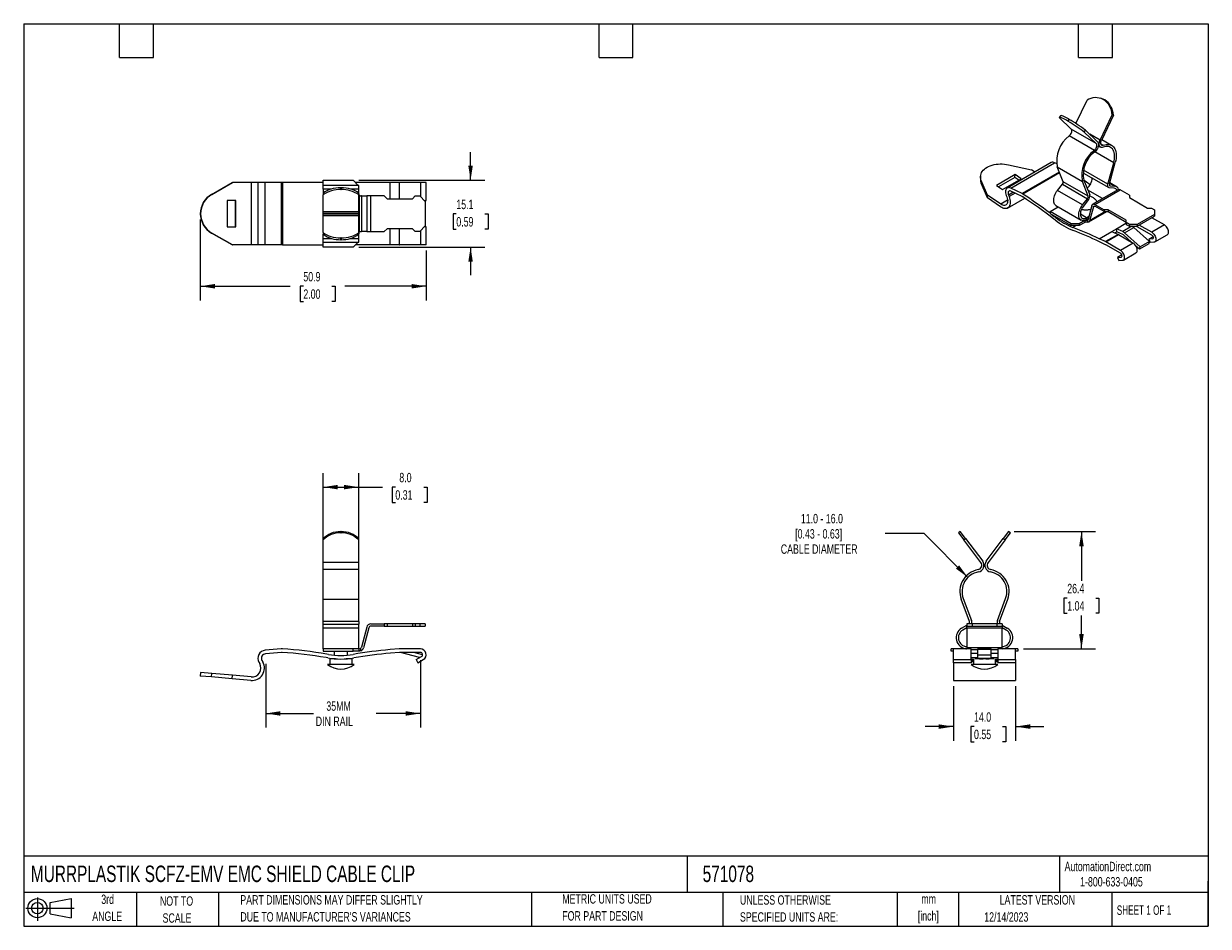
# Model space of a CAD drawing. Header units: millimetres. Extents: x 6 to 273, y 6 to 210.
import ezdxf

# ---------------------------------------------------------------- set-up
doc = ezdxf.new("R2010")
doc.units = ezdxf.units.MM
doc.layers.add('DIMENSIONS', color=140, linetype='Continuous', lineweight=25)
doc.layers.add('TEXT', color=140, linetype='Continuous', lineweight=25)
doc.layers.add('SLD-DEFPOINTS', color=7, linetype='Continuous')
doc.styles.add('SLDTEXTSTYLE0', font='TXT', dxfattribs={"width": 0.7})
doc.styles.add('SLDTEXTSTYLE1', font='TXT', dxfattribs={"width": 0.65})
doc.dimstyles.new('SLDDIMSTYLE0', dxfattribs={"dimtxt": 2.158008, "dimasz": 3.302, "dimexe": 0, "dimexo": 0.0625, "dimgap": 0.539502, "dimtad": 0, "dimtih": 1, "dimtoh": 1, "dimrnd": 1e-09, "dimzin": 4, "dimdsep": 46, "dimtxsty": 'SLDTEXTSTYLE0', "dimsah": 1, "dimcen": 0.09, "dimadec": 0, "dimazin": 1, "dimtfac": 1, "dimtofl": 0, "dimtmove": 0, "dimatfit": 3, "dimfxl": 0, "dimfrac": 2, "dimtolj": 1, "dimtzin": 12, "dimarcsym": 0})
doc.dimstyles.new('SLDDIMSTYLE1', dxfattribs={"dimtxt": 2.158008, "dimasz": 3.302, "dimexe": 0, "dimexo": 0.0625, "dimgap": 0.539502, "dimtad": 0, "dimtih": 1, "dimtoh": 1, "dimrnd": 1e-09, "dimzin": 12, "dimdsep": 46, "dimtxsty": 'SLDTEXTSTYLE0', "dimsah": 1, "dimcen": 0.09, "dimadec": 0, "dimazin": 3, "dimtfac": 1, "dimtofl": 0, "dimtmove": 0, "dimatfit": 3, "dimfxl": 0, "dimfrac": 2, "dimtolj": 1, "dimtzin": 12, "dimarcsym": 0})
doc.dimstyles.new('SLDDIMSTYLE2', dxfattribs={"dimtxt": 2.158008, "dimasz": 3.302, "dimexe": 0, "dimexo": 0.0625, "dimgap": 0.539502, "dimtad": 0, "dimtih": 1, "dimtoh": 1, "dimrnd": 1e-09, "dimzin": 4, "dimdsep": 46, "dimtxsty": 'SLDTEXTSTYLE0', "dimsah": 1, "dimcen": 0.09, "dimadec": 0, "dimazin": 1, "dimtfac": 1, "dimtmove": 0, "dimatfit": 0, "dimfxl": 0, "dimfrac": 2, "dimtolj": 1, "dimtzin": 12, "dimarcsym": 0})
doc.dimstyles.new('SLDDIMSTYLE3', dxfattribs={"dimtxt": 2.158008, "dimasz": 3.302, "dimexe": 0, "dimexo": 0.0625, "dimgap": 0.539502, "dimtad": 0, "dimtih": 1, "dimtoh": 1, "dimrnd": 1e-09, "dimzin": 12, "dimdsep": 46, "dimtxsty": 'SLDTEXTSTYLE0', "dimsah": 1, "dimcen": 0, "dimadec": 0, "dimazin": 3, "dimtfac": 1, "dimtofl": 0, "dimtmove": 0, "dimatfit": 3, "dimfxl": 0, "dimfrac": 2, "dimtolj": 1, "dimtzin": 12, "dimarcsym": 0})
doc.dimstyles.new('SLDDIMSTYLE4', dxfattribs={"dimtxt": 2.158008, "dimasz": 3.302, "dimexe": 0, "dimexo": 0.0625, "dimgap": 0.539502, "dimtad": 0, "dimtih": 1, "dimtoh": 1, "dimrnd": 1e-09, "dimzin": 12, "dimdsep": 46, "dimtxsty": 'SLDTEXTSTYLE0', "dimsah": 1, "dimcen": 0.09, "dimadec": 0, "dimazin": 3, "dimtfac": 1, "dimtmove": 0, "dimatfit": 0, "dimfxl": 0, "dimfrac": 2, "dimtolj": 1, "dimtzin": 12, "dimarcsym": 0})

# ---------------------------------------------------------------- blocks, each defined once
blk = doc.blocks.new('Block11')
at = {"color": 7, "linetype": 'Continuous', "lineweight": 18}
for p, q in [((0, 2.88), (10.87, 2.88)), ((2.59, 5.31), (2.59, 0)), ((5.48, 4.17), (10.18, 5.03)), ((5.48, 1.6), (5.48, 4.17)), ((10.18, 5.03), (10.18, 0.73)), ((5.48, 1.6), (10.18, 0.73))]:
    blk.add_line(p, q, dxfattribs=at)
for radius in [2.15, 1.29]:
    blk.add_circle((2.59, 2.88), radius, dxfattribs=at)
blk = doc.blocks.new('Block12')
at = {"layer": 'SLD-DEFPOINTS'}
blk.add_blockref('Block11', (0, 0), dxfattribs=at)
blk = doc.blocks.new('_D')
at = {"layer": 'DIMENSIONS'}
for p, q in [((73.77, 89.8), (73.77, 108.39)), ((81.77, 89.8), (81.77, 108.39)), ((73.77, 105.22), (81.77, 105.22)), ((81.77, 105.22), (87.1, 105.22)), ((90.02, 105.22), (89.29, 105.22)), ((89.29, 105.22), (89.29, 101.79)), ((96.43, 105.22), (97.16, 105.22)), ((97.16, 105.22), (97.16, 101.79)), ((89.29, 101.79), (90.02, 101.79)), ((97.16, 101.79), (96.43, 101.79))]:
    blk.add_line(p, q, dxfattribs=at)
for points in [[(73.77, 105.22), (77.07, 104.71), (77.07, 105.73)], [(81.77, 105.22), (78.47, 105.73), (78.47, 104.71)]]:
    blk.add_solid(points, dxfattribs=at)
at = {"layer": 'DIMENSIONS', "char_height": 2.117, "attachment_point": 1, "style": 'SLDTEXTSTYLE0'}
for s, insert in [('8.0', (90.92, 108.43)), ('0.31', (90.02, 104.52))]:
    blk.add_mtext(s, dxfattribs=dict(at, insert=insert))
blk = doc.blocks.new('_D_1')
at = {"layer": 'DIMENSIONS'}
for p, q in [((60.86, 65.43), (60.86, 51.09)), ((95.66, 66.25), (95.66, 51.09)), ((60.86, 54.27), (71.61, 54.27)), ((95.66, 54.27), (85.71, 54.27))]:
    blk.add_line(p, q, dxfattribs=at)
for points in [[(60.86, 54.27), (64.16, 53.76), (64.16, 54.77)], [(95.66, 54.27), (92.36, 54.77), (92.36, 53.76)]]:
    blk.add_solid(points, dxfattribs=at)
at = {"layer": 'DIMENSIONS', "char_height": 2.117, "attachment_point": 1, "style": 'SLDTEXTSTYLE0'}
for s, insert in [('35MM', (74.49, 56.99)), ('DIN RAIL', (72.1, 53.56))]:
    blk.add_mtext(s, dxfattribs=dict(at, insert=insert))
blk = doc.blocks.new('_D_2')
at = {"layer": 'DIMENSIONS'}
for p, q in [((215.65, 60.42), (215.65, 48.14)), ((229.65, 60.42), (229.65, 48.14)), ((215.65, 51.31), (209.3, 51.31)), ((220.3, 51.31), (219.57, 51.31)), ((219.57, 51.31), (219.57, 47.88)), ((226.71, 51.31), (227.43, 51.31)), ((227.43, 51.31), (227.43, 47.88)), ((229.65, 51.31), (236, 51.31)), ((219.57, 47.88), (220.3, 47.88)), ((227.43, 47.88), (226.71, 47.88))]:
    blk.add_line(p, q, dxfattribs=at)
for points in [[(215.65, 51.31), (212.35, 51.82), (212.35, 50.8)], [(229.65, 51.31), (232.96, 50.8), (232.96, 51.82)]]:
    blk.add_solid(points, dxfattribs=at)
at = {"layer": 'DIMENSIONS', "char_height": 2.117, "attachment_point": 1, "style": 'SLDTEXTSTYLE0'}
for s, insert in [('14.0', (220.3, 54.52)), ('0.55', (220.3, 50.61))]:
    blk.add_mtext(s, dxfattribs=dict(at, insert=insert))
blk = doc.blocks.new('_D_3')
at = {"layer": 'DIMENSIONS'}
for p, q in [((229.37, 95.22), (247.67, 95.22)), ((244.49, 95.22), (244.49, 84.15)), ((241.29, 80.24), (240.56, 80.24)), ((240.56, 80.24), (240.56, 76.81)), ((247.7, 80.24), (248.42, 80.24)), ((248.42, 80.24), (248.42, 76.81)), ((240.56, 76.81), (241.29, 76.81)), ((244.49, 68.82), (244.49, 76.33)), ((248.42, 76.81), (247.7, 76.81)), ((231.45, 68.82), (247.67, 68.82))]:
    blk.add_line(p, q, dxfattribs=at)
for points in [[(244.49, 95.22), (243.98, 91.92), (245, 91.92)], [(244.49, 68.82), (245, 72.12), (243.98, 72.12)]]:
    blk.add_solid(points, dxfattribs=at)
at = {"layer": 'DIMENSIONS', "char_height": 2.117, "attachment_point": 1, "style": 'SLDTEXTSTYLE0'}
for s, insert in [('26.4', (241.29, 83.45)), ('1.04', (241.29, 79.54))]:
    blk.add_mtext(s, dxfattribs=dict(at, insert=insert))
blk = doc.blocks.new('_D_4')
at = {"layer": 'DIMENSIONS'}
for p, q in [((209.07, 94.75), (200.28, 94.75)), ((218.92, 84.9), (209.07, 94.75))]:
    blk.add_line(p, q, dxfattribs=at)
blk.add_solid([(218.92, 84.9), (216.95, 87.59), (216.23, 86.87)], dxfattribs=at)
at = {"layer": 'DIMENSIONS', "char_height": 2.1167, "attachment_point": 1, "style": 'SLDTEXTSTYLE0'}
for s, insert in [('11.0 - 16.0', (181.32, 99.19)), ('[0.43 - 0.63]', (180.04, 95.76)), ('CABLE DIAMETER', (176.8, 92.33))]:
    blk.add_mtext(s, dxfattribs=dict(at, insert=insert))
blk = doc.blocks.new('_D_5')
at = {"layer": 'DIMENSIONS'}
for p, q in [((106.96, 174.3), (106.96, 180.65)), ((81.79, 174.3), (110.14, 174.3)), ((103.75, 166.71), (103.03, 166.71)), ((103.03, 166.71), (103.03, 163.28)), ((110.17, 166.71), (110.89, 166.71)), ((110.89, 166.71), (110.89, 163.28)), ((103.03, 163.28), (103.75, 163.28)), ((110.89, 163.28), (110.17, 163.28)), ((81.79, 159.25), (110.14, 159.25)), ((106.96, 159.25), (106.96, 152.9))]:
    blk.add_line(p, q, dxfattribs=at)
for points in [[(106.96, 174.3), (107.47, 177.6), (106.45, 177.6)], [(106.96, 159.25), (106.45, 155.95), (107.47, 155.95)]]:
    blk.add_solid(points, dxfattribs=at)
at = {"layer": 'DIMENSIONS', "char_height": 2.117, "attachment_point": 1, "style": 'SLDTEXTSTYLE0'}
for s, insert in [('15.1', (103.75, 169.92)), ('0.59', (103.75, 166.01))]:
    blk.add_mtext(s, dxfattribs=dict(at, insert=insert))
blk = doc.blocks.new('_D_6')
at = {"layer": 'DIMENSIONS'}
for p, q in [((46.1, 165.5), (46.1, 147.27)), ((96.96, 158.5), (96.96, 147.27)), ((46.1, 150.44), (66.38, 150.44)), ((69.31, 150.44), (68.58, 150.44)), ((68.58, 150.44), (68.58, 147.01)), ((75.72, 150.44), (76.45, 150.44)), ((76.45, 150.44), (76.45, 147.01)), ((96.96, 150.44), (78.64, 150.44)), ((68.58, 147.01), (69.31, 147.01)), ((76.45, 147.01), (75.72, 147.01))]:
    blk.add_line(p, q, dxfattribs=at)
for points in [[(46.1, 150.44), (49.4, 149.93), (49.4, 150.95)], [(96.96, 150.44), (93.66, 150.95), (93.66, 149.93)]]:
    blk.add_solid(points, dxfattribs=at)
at = {"layer": 'DIMENSIONS', "char_height": 2.117, "attachment_point": 1, "style": 'SLDTEXTSTYLE0'}
for s, insert in [('50.9', (69.31, 153.65)), ('2.00', (69.31, 149.74))]:
    blk.add_mtext(s, dxfattribs=dict(at, insert=insert))

msp = doc.modelspace()

# ---------------------------------------------------------------- linework, layer by layer
for p, q in [((243.262, 187.07), (245.743, 192.304)), ((248.982, 192.693), (248.7, 192.776)), ((249.407, 192.475), (249.437, 192.458)), ((249.407, 192.475), (249.689, 192.393)), ((249.72, 192.375), (249.437, 192.458)), ((249.72, 192.375), (249.689, 192.393)), ((239.746, 188.842), (239.464, 188.433)), ((242.178, 185.841), (239.464, 188.433)), ((241.426, 187.622), (241.709, 188.03)), ((241.426, 187.622), (241.456, 187.604)), ((241.737, 188.014), (241.456, 187.604)), ((241.737, 188.014), (241.709, 188.03)), ((248.685, 183.312), (251.399, 189.038)), ((251.682, 188.955), (248.968, 183.229)), ((251.399, 189.038), (251.682, 188.955)), ((247.396, 181.027), (241.74, 184.293)), ((247.834, 182.575), (242.178, 185.841)), ((245.12, 185.167), (245.403, 185.576)), ((247.834, 182.575), (245.12, 185.167)), ((245.403, 185.576), (248.117, 182.984)), ((248.685, 183.312), (246.379, 184.643)), ((248.297, 182.045), (248.783, 181.765)), ((248.837, 182.516), (249.406, 182.187)), ((251.29, 182.142), (249.062, 183.428)), ((251.772, 178.251), (247.516, 180.708)), ((237.668, 178.274), (227.768, 172.56)), ((228.089, 177.799), (233.25, 176.656)), ((228.557, 172.529), (238.457, 178.244)), ((239.494, 176.149), (231.114, 171.311)), ((233.992, 176.153), (233.25, 176.656)), ((238.852, 178.055), (238.457, 178.244)), ((239.042, 177.291), (244.699, 174.025)), ((240.353, 173.981), (239.042, 177.291)), ((250.461, 173.427), (244.953, 176.607)), ((250.461, 173.427), (251.772, 178.251)), ((250.792, 173.476), (252.103, 178.3)), ((48.629, 171.116), (53.271, 173.772)), ((48.699, 171.116), (53.341, 173.772)), ((53.271, 173.772), (53.341, 173.772)), ((57.575, 173.772), (53.341, 173.772)), ((57.575, 173.772), (57.575, 159.772)), ((59.061, 173.772), (57.575, 173.772)), ((59.061, 173.772), (59.061, 159.772)), ((60.705, 173.772), (59.061, 173.772)), ((60.705, 159.772), (60.705, 173.772)), ((64.321, 173.772), (60.705, 173.772)), ((64.321, 173.772), (64.321, 159.772)), ((64.58, 173.772), (64.321, 173.772)), ((64.58, 173.772), (64.58, 159.772)), ((73.768, 173.772), (64.58, 173.772)), ((73.768, 173.147), (73.768, 174.297)), ((73.768, 174.297), (80.518, 174.297)), ((80.518, 174.297), (81.668, 173.147)), ((88.875, 173.772), (81.043, 173.772)), ((90.856, 173.772), (88.875, 173.772)), ((88.875, 170.147), (88.875, 173.772)), ((90.995, 173.772), (90.856, 173.772)), ((90.856, 173.772), (90.856, 170.147)), ((95.66, 173.772), (90.995, 173.772)), ((90.995, 170.147), (90.995, 173.772)), ((96.96, 173.772), (95.66, 173.772)), ((95.66, 173.772), (95.66, 170.631)), ((96.96, 169.747), (96.96, 173.772)), ((221.777, 175.237), (221.728, 174.615)), ((221.896, 173.63), (221.946, 174.252)), ((223.301, 170.319), (221.896, 173.63)), ((223.35, 170.941), (221.946, 174.252)), ((229.57, 175.579), (225.362, 173.15)), ((229.52, 174.957), (225.835, 172.829)), ((226.736, 172.218), (230.943, 174.647)), ((229.52, 174.957), (229.57, 175.579)), ((230.421, 174.346), (229.52, 174.957)), ((230.943, 174.647), (229.57, 175.579)), ((239.562, 175.977), (231.298, 171.206)), ((239.104, 172.017), (240.202, 173.4)), ((240.202, 173.4), (245.859, 170.134)), ((246.01, 170.715), (240.353, 173.981)), ((246.01, 170.715), (244.699, 174.025)), ((244.967, 175.924), (250.624, 172.659)), ((245.03, 174.359), (246.341, 171.049)), ((250.839, 173.647), (252.041, 172.954)), ((252.391, 172.842), (250.86, 173.726)), ((48.629, 171.116), (48.699, 171.116)), ((81.768, 173.147), (73.768, 173.147)), ((73.768, 172.322), (73.768, 173.147)), ((75.615, 172.322), (73.768, 172.322)), ((73.768, 172.322), (73.768, 171.412)), ((73.768, 171.412), (73.768, 171.012)), ((73.768, 167.174), (73.768, 171.012)), ((77.748, 172.216), (77.746, 172.615)), ((77.79, 172.615), (77.746, 172.615)), ((77.748, 172.216), (77.789, 172.216)), ((77.79, 172.615), (77.789, 172.216)), ((81.768, 172.322), (79.921, 172.322)), ((81.768, 172.322), (81.768, 173.147)), ((81.768, 171.412), (81.768, 172.322)), ((81.768, 171.012), (81.768, 171.412)), ((81.768, 167.174), (81.768, 171.012)), ((81.884, 170.952), (81.884, 162.592)), ((82.367, 170.772), (82.268, 170.772)), ((82.367, 170.772), (82.367, 162.772)), ((82.367, 170.772), (83.57, 170.772)), ((83.57, 170.772), (83.57, 162.772)), ((84.536, 170.772), (83.57, 170.772)), ((84.536, 162.772), (84.536, 170.772)), ((87.519, 170.772), (84.536, 170.772)), ((87.519, 170.772), (88.144, 170.147)), ((93.894, 170.147), (94.519, 170.772)), ((94.519, 170.772), (95.519, 170.772)), ((95.519, 170.772), (96.769, 169.522)), ((223.301, 170.319), (223.35, 170.941)), ((226.344, 168.911), (223.35, 170.941)), ((225.362, 173.15), (226.736, 172.218)), ((227.565, 170.905), (227.693, 170.573)), ((229.161, 171.586), (228.055, 170.947)), ((228.055, 170.947), (228.183, 170.616)), ((229.546, 171.402), (228.183, 170.616)), ((231.114, 171.311), (228.557, 172.529)), ((231.163, 170.632), (228.606, 171.85)), ((244.761, 168.751), (239.104, 172.017)), ((249.199, 170.165), (245.948, 172.042)), ((252.687, 172.179), (247.03, 168.913)), ((247.53, 168.864), (253.187, 172.129)), ((251.861, 172.498), (250.764, 172.614)), ((250.944, 173.069), (250.819, 173.141)), ((250.944, 173.069), (252.041, 172.954)), ((255.296, 170.912), (253.187, 172.129)), ((255.296, 170.912), (255.296, 170.402)), ((54.104, 169.747), (52.161, 169.747)), ((52.161, 169.747), (52.161, 163.797)), ((54.034, 163.797), (54.034, 169.747)), ((54.104, 163.797), (54.104, 169.747)), ((88.144, 170.147), (93.894, 170.147)), ((96.544, 169.747), (96.96, 169.747)), ((96.769, 169.522), (96.769, 164.022)), ((226.295, 168.288), (223.301, 170.319)), ((227.876, 169.795), (226.344, 168.911)), ((227.867, 168.041), (231.726, 170.269)), ((237.423, 167.248), (239.272, 168.315)), ((238.754, 168.614), (244.411, 165.348)), ((244.761, 168.751), (245.859, 170.134)), ((246.039, 169.886), (244.941, 168.504)), ((246.847, 168.653), (245.996, 165.479)), ((247.188, 168.35), (246.338, 165.176)), ((247.188, 168.35), (247.438, 168.494)), ((247.53, 168.864), (249.639, 167.646)), ((249.639, 167.238), (247.53, 168.456)), ((255.296, 170.402), (259.362, 168.054)), ((259.362, 168.054), (260.246, 168.054)), ((260.246, 168.054), (260.953, 167.646)), ((81.768, 167.174), (73.768, 167.174)), ((73.768, 166.872), (73.768, 167.174)), ((73.768, 166.872), (81.768, 166.872)), ((73.768, 166.672), (73.768, 166.872)), ((81.768, 166.672), (73.768, 166.672)), ((73.768, 166.37), (73.768, 166.672)), ((73.768, 162.532), (73.768, 166.37)), ((73.768, 166.37), (81.768, 166.37)), ((75.277, 166.872), (75.268, 166.772)), ((75.268, 166.772), (75.279, 166.672)), ((80.262, 166.672), (80.258, 166.872)), ((81.768, 166.872), (81.768, 167.174)), ((81.768, 166.672), (81.768, 166.872)), ((81.768, 166.37), (81.768, 166.672)), ((81.768, 162.532), (81.768, 166.37)), ((242.196, 164.492), (237.423, 167.248)), ((237.423, 167.248), (237.423, 166.839)), ((237.423, 166.839), (242.196, 164.084)), ((237.657, 166.704), (238.362, 166.164)), ((238.544, 165.361), (238.268, 165.574)), ((238.362, 166.164), (238.478, 166.231)), ((238.639, 165.95), (238.362, 166.164)), ((238.801, 166.044), (238.639, 165.95)), ((245.661, 165.88), (244.247, 166.697)), ((246.025, 165.588), (245.528, 165.3)), ((245.661, 165.88), (246.185, 166.183)), ((246.055, 165.7), (245.661, 165.472)), ((245.926, 164.871), (245.926, 165.364)), ((246.155, 164.916), (250.177, 167.238)), ((249.909, 167.238), (246.338, 165.176)), ((250.523, 167.646), (249.639, 167.646)), ((249.639, 167.646), (249.639, 167.238)), ((249.639, 167.238), (250.523, 167.238)), ((254.589, 165.299), (250.523, 167.646)), ((250.523, 167.646), (250.523, 167.238)), ((250.523, 167.238), (254.589, 164.891)), ((260.953, 166.626), (257.064, 164.381)), ((257.064, 163.972), (260.953, 166.217)), ((263.174, 164.241), (260.351, 165.87)), ((260.953, 167.646), (260.953, 166.626)), ((260.953, 166.626), (260.953, 166.217)), ((52.161, 163.797), (54.104, 163.797)), ((82.268, 162.772), (82.367, 162.772)), ((83.57, 162.772), (82.367, 162.772)), ((83.57, 162.772), (84.536, 162.772)), ((84.536, 162.772), (87.519, 162.772)), ((88.144, 163.397), (87.519, 162.772)), ((93.894, 163.397), (88.144, 163.397)), ((88.875, 159.772), (88.875, 163.397)), ((90.856, 163.397), (90.856, 159.772)), ((90.995, 159.772), (90.995, 163.397)), ((94.519, 162.772), (93.894, 163.397)), ((95.519, 162.772), (94.519, 162.772)), ((96.769, 164.022), (95.519, 162.772)), ((95.66, 162.913), (95.66, 159.772)), ((96.96, 163.797), (96.544, 163.797)), ((96.96, 159.772), (96.96, 163.797)), ((243.964, 164.492), (242.196, 164.492)), ((242.196, 164.084), (242.196, 164.492)), ((243.964, 164.084), (242.196, 164.084)), ((243.304, 164.084), (242.584, 163.668)), ((245.219, 165.217), (243.964, 164.492)), ((245.219, 164.809), (243.964, 164.084)), ((243.964, 164.492), (243.964, 164.084)), ((245.219, 165.217), (245.219, 164.809)), ((248.477, 161.149), (251.323, 162.792)), ((251.323, 162.792), (252.383, 163.404)), ((251.323, 162.792), (252.723, 162.125)), ((251.994, 162.472), (252.433, 162.725)), ((252.383, 163.404), (254.469, 164.608)), ((252.433, 162.725), (252.383, 163.404)), ((253.784, 162.737), (252.383, 163.404)), ((253.833, 162.058), (252.433, 162.725)), ((255.87, 163.941), (253.784, 162.737)), ((254.178, 162.469), (256.264, 163.674)), ((254.469, 164.608), (254.589, 164.677)), ((254.469, 164.608), (254.589, 164.552)), ((254.589, 164.789), (254.589, 165.299)), ((255.296, 164.381), (254.589, 164.789)), ((254.589, 164.789), (254.589, 164.381)), ((254.589, 164.381), (255.296, 163.972)), ((255.296, 164.381), (255.296, 163.972)), ((257.064, 164.381), (255.296, 164.381)), ((255.296, 163.972), (257.064, 163.972)), ((255.805, 163.972), (255.87, 163.941)), ((259.799, 160.528), (256.264, 163.674)), ((256.98, 163.875), (256.775, 163.972)), ((260.328, 161.944), (257.029, 163.849)), ((257.064, 164.381), (257.064, 163.972)), ((260.328, 162.598), (257.505, 164.227)), ((263.174, 164.241), (260.328, 162.598)), ((48.629, 162.428), (48.699, 162.428)), ((53.271, 159.772), (48.629, 162.428)), ((53.341, 159.772), (48.699, 162.428)), ((73.768, 162.532), (73.768, 162.132)), ((73.768, 161.222), (73.768, 162.132)), ((73.768, 161.222), (75.615, 161.222)), ((73.768, 160.397), (73.768, 161.222)), ((73.768, 160.397), (81.768, 160.397)), ((73.768, 159.247), (73.768, 160.397)), ((77.747, 160.929), (77.748, 161.328)), ((77.747, 160.929), (77.79, 160.929)), ((77.788, 161.328), (77.748, 161.328)), ((77.788, 161.328), (77.79, 160.929)), ((79.921, 161.222), (81.768, 161.222)), ((81.668, 160.397), (80.518, 159.247)), ((81.768, 162.132), (81.768, 162.532)), ((81.768, 161.222), (81.768, 162.132)), ((81.768, 160.397), (81.768, 161.222)), ((249.877, 160.482), (248.477, 161.149)), ((249.926, 159.803), (248.526, 160.47)), ((252.723, 162.125), (249.877, 160.482)), ((249.976, 160.43), (252.822, 162.073)), ((253.274, 158.526), (249.976, 160.43)), ((252.822, 162.073), (256.12, 160.169)), ((256.12, 160.169), (253.274, 158.526)), ((255.786, 160.362), (254.03, 161.924)), ((257.713, 159.324), (254.178, 162.469)), ((259.799, 160.528), (257.713, 159.324)), ((259.651, 159.983), (259.799, 160.528)), ((260.632, 161.568), (259.657, 161.005)), ((260.505, 161.08), (259.657, 161.005)), ((259.657, 161.005), (259.94, 160.276)), ((260.787, 160.351), (259.94, 160.276)), ((260.505, 161.08), (260.634, 161.155)), ((260.978, 160.41), (263.824, 162.053)), ((53.271, 159.772), (53.341, 159.772)), ((57.575, 159.772), (53.341, 159.772)), ((59.061, 159.772), (57.575, 159.772)), ((60.705, 159.772), (59.061, 159.772)), ((64.321, 159.772), (60.705, 159.772)), ((64.58, 159.772), (64.321, 159.772)), ((64.58, 159.772), (73.768, 159.772)), ((80.518, 159.247), (73.768, 159.247)), ((88.875, 159.772), (81.043, 159.772)), ((90.856, 159.772), (88.875, 159.772)), ((90.856, 159.772), (90.995, 159.772)), ((95.66, 159.772), (90.995, 159.772)), ((96.96, 159.772), (95.66, 159.772)), ((253.274, 157.873), (249.976, 159.777)), ((253.579, 157.496), (252.604, 156.933)), ((253.924, 156.338), (256.77, 157.981)), ((257.565, 158.779), (256.766, 159.49)), ((259.651, 159.983), (257.565, 158.779)), ((257.565, 158.779), (257.713, 159.324)), ((252.604, 156.933), (253.451, 157.009)), ((252.604, 156.933), (252.887, 156.204)), ((252.887, 156.204), (253.734, 156.28)), ((253.451, 157.009), (253.581, 157.083)), ((73.768, 93.62), (73.768, 93.319)), ((77.747, 94.917), (77.748, 95.217)), ((77.747, 94.917), (77.79, 94.917)), ((77.788, 95.217), (77.748, 95.217)), ((77.788, 95.217), (77.79, 94.917)), ((81.768, 93.319), (81.768, 93.62)), ((217.21, 95.217), (216.811, 94.917)), ((216.811, 94.917), (218.015, 93.319)), ((218.414, 93.62), (217.21, 95.217)), ((218.015, 93.319), (218.414, 93.62)), ((218.414, 93.62), (222.252, 88.527)), ((223.056, 88.527), (226.895, 93.62)), ((228.098, 95.217), (226.895, 93.62)), ((226.895, 93.62), (227.294, 93.319)), ((227.294, 93.319), (228.498, 94.917)), ((228.498, 94.917), (228.098, 95.217)), ((73.768, 88.226), (73.768, 93.319)), ((81.768, 88.226), (81.768, 93.319)), ((221.853, 88.226), (218.015, 93.319)), ((227.294, 93.319), (223.456, 88.226)), ((81.768, 88.226), (73.768, 88.226)), ((73.768, 86.64), (73.768, 88.226)), ((81.768, 86.64), (81.768, 88.226)), ((81.768, 86.64), (73.768, 86.64)), ((73.768, 79.972), (73.768, 86.64)), ((81.768, 79.972), (81.768, 86.64)), ((217.887, 80.146), (219.742, 75.165)), ((225.567, 75.165), (227.422, 80.146)), ((73.768, 79.972), (81.768, 79.972)), ((73.768, 74.991), (73.768, 79.972)), ((81.768, 74.991), (81.768, 79.972)), ((219.273, 74.991), (217.419, 79.972)), ((226.036, 74.991), (227.89, 79.972)), ((81.768, 74.991), (73.768, 74.991)), ((73.768, 74.386), (73.768, 74.991)), ((81.768, 74.991), (81.768, 74.386)), ((73.768, 74.386), (81.768, 74.386)), ((73.768, 73.468), (73.768, 74.386)), ((81.768, 73.468), (73.768, 73.468)), ((73.768, 68.817), (73.768, 73.468)), ((81.768, 73.468), (81.768, 74.386)), ((81.768, 68.817), (81.768, 73.468)), ((83.57, 73.675), (82.367, 69.187)), ((84.053, 73.546), (82.85, 69.058)), ((84.536, 74.417), (87.519, 74.417)), ((87.519, 73.917), (84.536, 73.917)), ((87.519, 74.417), (87.519, 73.917)), ((88.144, 74.417), (87.519, 74.417)), ((87.519, 73.917), (88.144, 73.917)), ((88.144, 74.417), (88.144, 73.917)), ((93.894, 74.417), (88.144, 74.417)), ((88.144, 73.917), (93.894, 73.917)), ((93.894, 74.417), (93.894, 73.917)), ((94.519, 74.417), (93.894, 74.417)), ((93.894, 73.917), (94.519, 73.917)), ((94.519, 74.417), (94.519, 73.917)), ((95.519, 74.417), (94.519, 74.417)), ((94.519, 73.917), (95.519, 73.917)), ((95.519, 74.417), (95.519, 73.917)), ((96.769, 74.417), (95.519, 74.417)), ((95.519, 73.917), (96.769, 73.917)), ((96.769, 74.417), (96.769, 73.917)), ((217.507, 73.468), (218.654, 74.147)), ((218.654, 73.566), (217.761, 73.038)), ((218.654, 74.417), (218.654, 73.917)), ((219.904, 74.417), (218.654, 74.417)), ((218.654, 73.917), (219.904, 73.917)), ((218.654, 73.546), (218.654, 73.917)), ((218.654, 73.546), (226.654, 73.546)), ((218.654, 73.546), (218.654, 69.058)), ((219.904, 74.417), (219.904, 73.917)), ((225.404, 74.417), (219.904, 74.417)), ((219.904, 73.917), (225.404, 73.917)), ((225.404, 74.417), (225.404, 73.917)), ((226.654, 74.417), (225.404, 74.417)), ((225.404, 73.917), (226.654, 73.917)), ((226.654, 74.417), (226.654, 73.917)), ((226.654, 74.147), (227.802, 73.468)), ((226.654, 73.917), (226.654, 73.546)), ((227.547, 73.038), (226.654, 73.566)), ((226.654, 69.058), (226.654, 73.546)), ((64.321, 68.807), (60.705, 68.491)), ((64.39, 68.01), (60.774, 67.694)), ((80.518, 68.817), (73.768, 68.817)), ((73.768, 68.817), (73.768, 68.317)), ((73.768, 68.317), (80.518, 68.317)), ((74.829, 66.773), (74.438, 66.839)), ((74.962, 67.562), (74.571, 67.628)), ((76.268, 68.317), (76.268, 67.393)), ((79.268, 67.393), (79.268, 68.317)), ((80.518, 68.317), (80.518, 68.817)), ((81.768, 68.817), (80.518, 68.817)), ((81.768, 68.317), (80.518, 68.317)), ((81.768, 68.817), (81.768, 68.317)), ((81.884, 68.817), (81.768, 68.817)), ((81.884, 68.317), (81.768, 68.317)), ((82.268, 68.393), (82.268, 68.996)), ((90.856, 68.81), (88.875, 68.637)), ((90.925, 68.014), (88.945, 67.84)), ((95.66, 68.817), (90.995, 68.817)), ((95.66, 68.017), (90.995, 68.017)), ((95.476, 66.833), (91.204, 67.989)), ((96.159, 67.477), (94.164, 68.017)), ((94.712, 66.391), (95.91, 67.083)), ((215.129, 68.317), (215.129, 68.817)), ((215.654, 68.817), (215.129, 68.817)), ((215.654, 68.317), (215.129, 68.317)), ((219.679, 68.817), (215.654, 68.817)), ((215.654, 66.391), (215.654, 68.817)), ((226.654, 69.058), (218.654, 69.058)), ((218.654, 69.058), (218.654, 68.813)), ((219.679, 66.391), (219.679, 68.817)), ((219.679, 68.637), (221.179, 68.637)), ((219.679, 67.84), (221.179, 67.84)), ((221.179, 66.768), (219.679, 66.768)), ((224.129, 68.817), (221.179, 68.817)), ((221.179, 68.761), (221.179, 68.817)), ((221.179, 67.408), (221.179, 68.761)), ((221.179, 68.761), (224.129, 68.761)), ((221.179, 66.636), (221.179, 67.408)), ((224.129, 67.408), (221.179, 67.408)), ((224.129, 68.761), (224.129, 68.817)), ((224.129, 67.408), (224.129, 68.761)), ((224.129, 68.637), (225.629, 68.637)), ((224.129, 67.84), (225.629, 67.84)), ((224.129, 66.636), (224.129, 67.408)), ((225.629, 66.768), (224.129, 66.768)), ((225.629, 68.817), (225.629, 66.391)), ((229.654, 68.817), (225.629, 68.817)), ((226.654, 68.813), (226.654, 69.058)), ((229.654, 66.391), (229.654, 68.817)), ((230.179, 68.817), (229.654, 68.817)), ((230.179, 68.317), (229.654, 68.317)), ((230.179, 68.817), (230.179, 68.317)), ((59.301, 65.8), (59.483, 65.485)), ((59.995, 66.199), (60.176, 65.884)), ((80.758, 65.267), (74.768, 65.267)), ((75.268, 66.567), (75.268, 65.267)), ((76.579, 66.567), (75.268, 66.567)), ((76.268, 66.59), (76.268, 66.567)), ((80.268, 66.567), (78.957, 66.567)), ((79.268, 66.567), (79.268, 66.59)), ((80.268, 65.267), (80.268, 66.567)), ((94.712, 66.391), (95.112, 65.699)), ((95.112, 65.699), (96.31, 66.391)), ((215.654, 66.391), (219.679, 66.391)), ((215.654, 65.699), (215.654, 66.391)), ((219.679, 65.699), (215.654, 65.699)), ((215.654, 65.699), (215.654, 61.688)), ((219.679, 66.526), (220.154, 66.526)), ((219.679, 66.391), (219.679, 65.699)), ((220.154, 66.199), (219.679, 66.199)), ((220.154, 65.884), (219.679, 65.884)), ((220.154, 66.526), (220.154, 65.267)), ((222.654, 66.567), (220.455, 66.567)), ((224.129, 66.636), (221.179, 66.636)), ((224.854, 66.567), (222.654, 66.567)), ((225.154, 66.526), (225.629, 66.526)), ((225.154, 65.267), (225.154, 66.526)), ((225.629, 66.199), (225.154, 66.199)), ((225.629, 65.884), (225.154, 65.884)), ((225.629, 66.391), (229.654, 66.391)), ((225.629, 66.391), (225.629, 65.699)), ((229.654, 65.699), (225.629, 65.699)), ((229.654, 66.391), (229.654, 65.699)), ((229.654, 65.699), (229.654, 61.688)), ((46.184, 63.492), (46.114, 62.695)), ((48.629, 62.475), (46.114, 62.695)), ((48.699, 63.272), (46.184, 63.492)), ((48.629, 62.475), (48.699, 63.272)), ((53.271, 62.069), (48.629, 62.475)), ((53.341, 62.865), (48.699, 63.272)), ((53.271, 62.069), (53.341, 62.865)), ((57.505, 61.698), (53.271, 62.069)), ((57.575, 62.495), (53.341, 62.865)), ((215.654, 61.688), (229.654, 61.688))]:
    msp.add_line(p, q)
at = {"flags": 128}
for points in [[(241.74, 184.293), (241.892, 184.435), (242.031, 184.606), (242.148, 184.799), (242.238, 185.003), (242.296, 185.208), (242.32, 185.404), (242.307, 185.581), (242.259, 185.729), (242.178, 185.841)], [(247.396, 181.027), (247.549, 181.169), (247.688, 181.341), (247.805, 181.533), (247.895, 181.738), (247.953, 181.943), (247.976, 182.139), (247.964, 182.315), (247.916, 182.463), (247.834, 182.575)], [(248.117, 182.984), (248.213, 182.863), (248.281, 182.71), (248.321, 182.529), (248.33, 182.326), (248.308, 182.107), (248.256, 181.877), (248.176, 181.644), (248.069, 181.415), (247.94, 181.195), (247.791, 180.991), (247.626, 180.81), (247.452, 180.656)], [(249.35, 181.752), (249.176, 181.705), (249.012, 181.696), (248.863, 181.728), (248.733, 181.798), (248.626, 181.904), (248.546, 182.045), (248.494, 182.214), (248.473, 182.409), (248.481, 182.622), (248.521, 182.848), (248.589, 183.08), (248.685, 183.312)], [(249.406, 182.187), (249.253, 182.153), (249.114, 182.164), (248.997, 182.221), (248.907, 182.322), (248.849, 182.46), (248.826, 182.629), (248.839, 182.82), (248.887, 183.024), (248.968, 183.229)], [(251.772, 178.251), (251.87, 178.669), (251.936, 179.077), (251.968, 179.472), (251.967, 179.849), (251.932, 180.205), (251.864, 180.536), (251.763, 180.837), (251.631, 181.107), (251.469, 181.341), (251.278, 181.539), (251.061, 181.697), (250.82, 181.813), (250.557, 181.888), (250.276, 181.919), (249.979, 181.906), (249.669, 181.851), (249.35, 181.752)], [(249.406, 182.187), (249.741, 182.293), (250.068, 182.356), (250.382, 182.376), (250.681, 182.353), (250.963, 182.287), (251.223, 182.178), (251.461, 182.028), (251.674, 181.839), (251.859, 181.611), (252.015, 181.347), (252.141, 181.049), (252.234, 180.721), (252.296, 180.366), (252.324, 179.986), (252.318, 179.586), (252.279, 179.169), (252.208, 178.739), (252.103, 178.3)], [(221.946, 174.252), (221.843, 174.55), (221.785, 174.85), (221.772, 175.15), (221.805, 175.448), (221.884, 175.739), (222.007, 176.023), (222.174, 176.296), (222.382, 176.556), (222.631, 176.799), (222.918, 177.025), (223.239, 177.231), (223.593, 177.415), (223.976, 177.576), (224.385, 177.712), (224.815, 177.821), (225.263, 177.903), (225.725, 177.957), (226.196, 177.982), (226.672, 177.979), (227.15, 177.947), (227.623, 177.887), (228.089, 177.799)], [(244.858, 176.024), (244.921, 175.956), (244.967, 175.924)], [(246.426, 173.268), (245.623, 173.859), (245.07, 174.259)], [(250.764, 172.614), (250.664, 172.639), (250.577, 172.691), (250.508, 172.768), (250.457, 172.867), (250.426, 172.987), (250.416, 173.123), (250.428, 173.271), (250.461, 173.427)], [(250.792, 173.476), (250.776, 173.398), (250.77, 173.324), (250.775, 173.256), (250.79, 173.196), (250.816, 173.146), (250.85, 173.108), (250.894, 173.082), (250.944, 173.069)], [(228.557, 172.529), (228.348, 172.608), (228.147, 172.642), (227.961, 172.631), (227.795, 172.574), (227.653, 172.474), (227.539, 172.332), (227.457, 172.153), (227.409, 171.942), (227.395, 171.705), (227.418, 171.448), (227.474, 171.179), (227.565, 170.905)], [(228.606, 171.85), (228.452, 171.903), (228.309, 171.911), (228.183, 171.875), (228.081, 171.795), (228.009, 171.676), (227.968, 171.524), (227.963, 171.345), (227.992, 171.15), (228.055, 170.947)], [(238.754, 168.614), (238.708, 168.643), (238.555, 168.773), (238.43, 168.941), (238.335, 169.143), (238.271, 169.376), (238.24, 169.636), (238.242, 169.917), (238.277, 170.214), (238.344, 170.522), (238.443, 170.834), (238.571, 171.146), (238.726, 171.451), (238.905, 171.743), (239.104, 172.017)], [(228.183, 170.616), (228.295, 170.288), (228.378, 169.963), (228.428, 169.647), (228.447, 169.344), (228.433, 169.06), (228.387, 168.798), (228.309, 168.564), (228.201, 168.362), (228.064, 168.193), (227.902, 168.063), (227.715, 167.971), (227.509, 167.921), (227.285, 167.912), (227.047, 167.945), (226.801, 168.02), (226.548, 168.135), (226.295, 168.288)], [(227.693, 170.573), (227.788, 170.289), (227.85, 170.009), (227.879, 169.741), (227.874, 169.49), (227.835, 169.262), (227.763, 169.064), (227.659, 168.9), (227.527, 168.773), (227.369, 168.688), (227.189, 168.645), (226.992, 168.647), (226.782, 168.693), (226.564, 168.781), (226.344, 168.911)], [(245.661, 165.472), (245.419, 165.352), (245.182, 165.272), (244.954, 165.234), (244.739, 165.239), (244.541, 165.287), (244.364, 165.377), (244.212, 165.507), (244.087, 165.675), (243.992, 165.877), (243.928, 166.111), (243.897, 166.37), (243.898, 166.651), (243.933, 166.948), (244.001, 167.256), (244.1, 167.569), (244.228, 167.88), (244.383, 168.185), (244.562, 168.477), (244.761, 168.751)], [(244.941, 168.504), (244.764, 168.258), (244.607, 167.994), (244.476, 167.719), (244.372, 167.44), (244.298, 167.162), (244.256, 166.892), (244.248, 166.637), (244.272, 166.403), (244.33, 166.194), (244.418, 166.017), (244.536, 165.875), (244.68, 165.771), (244.847, 165.708), (245.033, 165.688), (245.234, 165.71), (245.445, 165.775), (245.661, 165.88)], [(246.847, 168.653), (246.886, 168.756), (246.942, 168.84), (247.014, 168.903), (247.099, 168.944), (247.197, 168.96), (247.303, 168.952), (247.415, 168.919), (247.53, 168.864)], [(247.188, 168.35), (247.208, 168.402), (247.236, 168.444), (247.272, 168.475), (247.315, 168.495), (247.363, 168.504), (247.416, 168.499), (247.472, 168.483), (247.53, 168.456)], [(263.824, 162.053), (263.893, 162.102), (263.987, 162.214), (264.052, 162.359), (264.087, 162.533), (264.091, 162.729), (264.062, 162.941), (264.002, 163.162), (263.913, 163.382), (263.799, 163.596), (263.663, 163.796), (263.51, 163.973), (263.345, 164.123), (263.174, 164.241)], [(256.77, 157.981), (256.839, 158.03), (256.933, 158.142), (256.999, 158.287), (257.034, 158.461), (257.037, 158.657), (257.008, 158.869), (256.949, 159.09), (256.86, 159.311), (256.746, 159.524), (256.61, 159.724), (256.456, 159.901), (256.291, 160.052), (256.12, 160.169)], [(260.328, 162.598), (260.499, 162.48), (260.664, 162.33), (260.817, 162.152), (260.953, 161.953), (261.067, 161.739), (261.156, 161.518), (261.216, 161.298), (261.244, 161.086), (261.241, 160.89), (261.206, 160.716), (261.14, 160.571), (261.046, 160.459), (260.927, 160.385), (260.787, 160.351)], [(260.328, 161.944), (260.441, 161.857), (260.543, 161.736), (260.622, 161.593), (260.669, 161.445), (260.681, 161.306), (260.654, 161.191), (260.594, 161.113), (260.505, 161.08)], [(253.734, 156.28), (253.874, 156.313), (253.993, 156.387), (254.087, 156.499), (254.153, 156.644), (254.188, 156.818), (254.191, 157.014), (254.162, 157.226), (254.103, 157.447), (254.014, 157.668), (253.9, 157.881), (253.763, 158.081), (253.61, 158.258), (253.445, 158.409), (253.274, 158.526)], [(253.451, 157.009), (253.54, 157.041), (253.601, 157.119), (253.627, 157.234), (253.616, 157.373), (253.568, 157.521), (253.49, 157.664), (253.388, 157.785), (253.274, 157.873)]]:
    msp.add_lwpolyline(points, dxfattribs=at)
for centre, radius, start, end in [((247.716, 189.367), 3.538, 61.4448, 123.90411), ((247.089, 188.837), 4.316, 2.66886, 57.03421), ((238.942, 184.394), 4.073, 52.43139, 82.64852), ((221.248, 153.245), 39.861, 53.20981, 59.53853), ((245.852, 178.688), 6.952, 126.26871, 191.59239), ((251.509, 175.422), 6.952, 126.26871, 191.59239), ((251.151, 175.619), 6.249, 126.29275, 191.63463), ((238.034, 177.545), 0.817, 58.8601, 116.68776), ((223.798, 174.462), 2.075, 175.78429, 203.65084), ((239.718, 173.836), 0.651, 317.93749, 12.86677), ((243.824, 174.889), 3.074, 309.13946, 358.52276), ((51.122, 166.772), 5.008, 119.85003, 240.14997), ((51.192, 166.772), 5.008, 119.85003, 240.14997), ((77.555, 165.674), 6.545, 88.31216, 125.34602), ((78.001, 165.739), 6.481, 54.46353, 91.87829), ((82.268, 171.272), 0.5, 180, 219.84326), ((230.468, 169.965), 1.493, 56.24451, 64.36071), ((170.135, 78.067), 111.426, 52.85136, 56.70773), ((245.375, 170.57), 0.651, 317.93749, 12.86677), ((245.072, 170.759), 1.302, 317.93749, 12.86677), ((251.778, 171.777), 0.726, 21.57664, 83.45008), ((251.913, 172.012), 0.951, 12.955, 82.25358), ((252.895, 171.73), 0.495, 53.84992, 114.83963), ((230.839, 169.957), 0.749, 56.09554, 64.35445), ((170.224, 77.654), 111.176, 52.26266, 56.70302), ((248.826, 178.368), 16.58, 231.67593, 248.23625), ((248.455, 178.369), 15.829, 231.67643, 248.22994), ((245.785, 165.528), 0.217, 310.64273, 346.86838), ((215.118, 91.276), 77.428, 64.47972, 69.22351), ((215.433, 91.152), 76.812, 64.47969, 69.22467), ((245.551, 164.601), 0.7, 91.91084, 118.32493), ((245.551, 164.193), 0.7, 91.91084, 118.32493), ((245.968, 165.244), 0.376, 263.54395, 349.54509), ((253.032, 161.208), 1.704, 47.75527, 63.83256), ((255.118, 162.412), 1.704, 47.75527, 63.83256), ((256.676, 163.238), 0.705, 59.95232, 64.48095), ((77.555, 167.471), 6.545, 234.65347, 271.68303), ((78.002, 167.406), 6.481, 268.12655, 305.53696), ((82.268, 162.272), 0.5, 140.15674, 180), ((249.269, 159.209), 1.41, 59.95232, 64.48095), ((252.116, 160.852), 1.41, 59.95232, 64.48095), ((253.457, 161.293), 0.852, 47.75527, 63.83256), ((249.623, 159.166), 0.705, 59.95232, 64.48095), ((77.647, 89.412), 5.506, 88.96059, 134.78674), ((77.901, 89.439), 5.478, 45.09137, 91.1613), ((221.054, 87.624), 1, 280.31764, 36.99982), ((221.054, 87.624), 1.5, 279.89358, 36.99995), ((224.254, 87.624), 1.5, 143.00005, 260.10642), ((224.254, 87.624), 1, 143.00018, 259.68236), ((222.104, 81.717), 5, 100.03088, 200.41964), ((222.104, 81.717), 4.5, 100.14038, 200.41964), ((223.204, 81.717), 4.5, 339.58036, 79.85962), ((223.204, 81.717), 5, 339.58036, 79.96912), ((218.804, 74.817), 0.5, 306.8699, 20.41964), ((218.804, 74.817), 1, 336.42182, 20.41964), ((226.504, 74.817), 1, 159.58036, 203.57818), ((226.504, 74.817), 0.5, 159.58036, 233.1301), ((84.536, 73.417), 1, 90, 164.99769), ((84.536, 73.417), 0.5, 90, 164.99769), ((218.779, 71.317), 2.5, 120.5959, 265.58053), ((218.779, 71.317), 2, 120.5959, 266.41668), ((226.529, 71.317), 2, 273.58332, 59.4041), ((226.529, 71.317), 2.5, 274.44806, 59.4041), ((60.861, 66.698), 1.8, 94.99985, 209.90993), ((60.861, 66.698), 1, 94.99985, 209.90993), ((64.46, 67.213), 1.6, 85.69063, 94.99985), ((64.46, 67.213), 0.8, 85.51233, 94.99985), ((57.76, -31.76), 100, 80.39919, 86.12213), ((57.76, -31.76), 100.8, 80.39919, 86.12012), ((77.768, 84.151), 17.625, 260.39919, 279.49315), ((77.768, 84.151), 16.825, 260.39919, 279.48644), ((97.66, -31.779), 100.8, 95.00004, 99.77804), ((97.66, -31.779), 100, 95.00004, 99.77919), ((81.884, 69.317), 0.5, 320.15674, 344.99769), ((81.884, 69.317), 1, 292.57547, 344.99769), ((90.995, 67.217), 1.6, 90, 95.00004), ((90.995, 67.217), 0.8, 90, 95.00004), ((90.995, 67.217), 0.8, 74.85834, 90), ((95.66, 67.517), 1.3, 300.00045, 90), ((95.66, 67.517), 0.5, 300.00045, 90), ((57.749, 64.488), 2.8, 265.00038, 29.90993), ((57.749, 64.488), 2, 265.00038, 29.90993), ((77.768, 69.267), 5, 233.13009, 306.76986), ((222.654, 69.267), 5, 233.21072, 306.84653)]:
    msp.add_arc(centre, radius, start, end)
for centre, major_axis, ratio, start_param, end_param in [((247.577, 187.895), (1.405, 4.798), 0.8085375, 6.0933649, 6.2831823), ((247.577, 187.895), (1.405, 4.798), 0.8085375, 5.1616744, 6.0845743), ((243.851, 185.99), (4.114, -2.842), 0.1136977, 2.1949287, 3.1182327), ((243.851, 185.99), (4.114, -2.842), 0.1136977, 1.2636423, 2.1869463), ((77.768, 169.606), (5, 0), 0.6018125, 1.5751916, 2.4980915), ((77.768, 169.606), (5, 0), 0.6018125, 0.6435011, 1.566401), ((77.768, 164.337), (5, 0), 0.6018143, 3.7850938, 4.7083978), ((77.768, 164.337), (5, 0), 0.6018143, 4.7163802, 5.6396842), ((77.768, 91.224), (5, 0), 0.798636, 1.5747875, 2.4980915), ((77.768, 91.224), (5, 0), 0.798636, 0.6435011, 1.5668051)]:
    msp.add_ellipse(centre, major_axis=major_axis, ratio=ratio, start_param=start_param, end_param=end_param)
for points, knots in [([(81.884, 170.952), (81.937, 170.888), (82.006, 170.84), (82.146, 170.781), (82.216, 170.772), (82.268, 170.772)], [0, 0, 0, 0, 0.5, 0.5, 1, 1, 1, 1]), ([(247.882, 169.64), (247.855, 169.679), (247.769, 169.808), (247.589, 170.004), (247.347, 170.224), (247.077, 170.415), (246.786, 170.572), (246.551, 170.673), (246.411, 170.71), (246.378, 170.718)], [0, 0, 0, 0, 0.0746245, 0.247085, 0.4205675, 0.5949309, 0.7701057, 0.9460876, 1, 1, 1, 1]), ([(247.981, 169.462), (247.969, 169.497), (247.947, 169.559), (247.9, 169.615), (247.88, 169.639)], [0, 0, 0, 0, 0.5682904, 1, 1, 1, 1]), ([(244.519, 167.789), (244.629, 167.761), (244.869, 167.701), (245.265, 167.657), (245.69, 167.646), (246.106, 167.68), (246.42, 167.728), (246.579, 167.777), (246.615, 167.788)], [0, 0, 0, 0, 0.1649909, 0.3623052, 0.5540586, 0.7513729, 0.9431264, 1, 1, 1, 1]), ([(245.528, 165.3), (245.61, 165.305), (245.693, 165.304), (245.833, 165.318), (245.889, 165.333), (245.926, 165.364)], [0, 0, 0, 0, 0.5, 0.5, 1, 1, 1, 1]), ([(81.884, 162.592), (81.937, 162.656), (82.006, 162.704), (82.146, 162.763), (82.216, 162.772), (82.268, 162.772)], [0, 0, 0, 0, 0.5, 0.5, 1, 1, 1, 1]), ([(245.926, 164.871), (245.877, 164.876), (245.816, 164.883), (245.678, 164.893), (245.603, 164.896), (245.528, 164.892)], [0, 0, 0, 0, 0.5, 0.5, 1, 1, 1, 1]), ([(81.884, 68.817), (81.937, 68.817), (82.006, 68.826), (82.146, 68.884), (82.216, 68.933), (82.268, 68.996)], [0, 0, 0, 0, 0.5, 0.5, 1, 1, 1, 1]), ([(82.268, 68.393), (82.199, 68.364), (82.127, 68.344), (81.994, 68.32), (81.933, 68.317), (81.884, 68.317)], [0, 0, 0, 0, 0.5, 0.5, 1, 1, 1, 1]), ([(218.475, 68.817), (218.538, 68.817), (218.587, 68.826), (218.645, 68.884), (218.654, 68.933), (218.654, 68.996)], [0, 0, 0, 0, 0.5, 0.5, 1, 1, 1, 1]), ([(226.834, 68.817), (226.771, 68.817), (226.722, 68.826), (226.664, 68.884), (226.654, 68.933), (226.654, 68.996)], [0, 0, 0, 0, 0.5, 0.5, 1, 1, 1, 1]), ([(225.652, 65.267), (225.645, 65.267), (225.632, 65.267), (225.508, 65.267), (225.306, 65.267), (225.028, 65.267), (224.682, 65.267), (224.28, 65.267), (223.83, 65.267), (223.348, 65.267), (222.845, 65.267), (222.338, 65.267), (221.839, 65.267), (221.363, 65.267), (220.925, 65.267), (220.534, 65.267), (220.205, 65.267), (219.944, 65.267), (219.764, 65.267), (219.664, 65.267), (219.664, 65.267), (219.664, 65.267)], [0, 0, 0, 0, 0.0502334, 0.1039296, 0.1576258, 0.211322, 0.2650182, 0.3187144, 0.3724106, 0.4261068, 0.479803, 0.5334992, 0.5871954, 0.6408916, 0.6945878, 0.748284, 0.8019802, 0.8556764, 0.9093727, 0.9630689, 1, 1, 1, 1]), ([(221.565, 66.567), (221.634, 66.571), (221.78, 66.581), (222.048, 66.593), (222.345, 66.602), (222.656, 66.605), (222.965, 66.602), (223.262, 66.593), (223.53, 66.581), (223.675, 66.571), (223.744, 66.567)], [0, 0, 0, 0, 0.1169409, 0.245555, 0.3733728, 0.5002397, 0.6277743, 0.7550357, 0.8837964, 1, 1, 1, 1])]:
    msp.add_open_spline(points, degree=3, knots=knots)
at = {"layer": 'TEXT'}
for p, q in [((6.35, 209.55), (273.05, 209.55)), ((6.35, 209.55), (6.35, 6.35)), ((27.94, 201.93), (27.94, 209.55)), ((35.56, 201.93), (35.56, 209.55)), ((135.89, 201.93), (135.89, 209.55)), ((143.51, 201.93), (143.51, 209.55)), ((243.84, 201.93), (243.84, 209.55)), ((251.46, 201.93), (251.46, 209.55)), ((273.05, 209.55), (273.05, 6.35)), ((27.94, 201.93), (35.56, 201.93)), ((135.89, 201.93), (143.51, 201.93)), ((243.84, 201.93), (251.46, 201.93)), ((273.05, 22.126), (6.35, 22.126)), ((155.759, 22.126), (155.759, 13.97)), ((239.575, 22.126), (239.575, 13.97)), ((273.05, 6.35), (273.05, 16.51)), ((273.05, 13.97), (6.35, 13.97)), ((31.75, 13.97), (31.75, 6.35)), ((50.212, 13.97), (50.212, 6.35)), ((120.646, 13.97), (120.646, 6.35)), ((163.78, 13.97), (163.78, 6.35)), ((203.024, 13.97), (203.024, 6.35)), ((216.812, 13.97), (216.812, 6.35)), ((251.349, 13.97), (251.349, 6.35)), ((6.35, 6.35), (273.05, 6.35))]:
    msp.add_line(p, q, dxfattribs=at)

# ---------------------------------------------------------------- block references
at = {"layer": 'SLD-DEFPOINTS'}
msp.add_blockref('Block12', (6.838, 7.554), dxfattribs=at)

# ---------------------------------------------------------------- texts
at = {"layer": 'TEXT'}
for s, insert, char_height, attachment_point, style in [('MURRPLASTIK SCFZ-EMV EMC SHIELD CABLE CLIP', (7.966, 20.019), 3.70417, 1, 'SLDTEXTSTYLE0'), ('571078', (159.208, 20.019), 3.7042, 1, 'SLDTEXTSTYLE0'), ('AutomationDirect.com', (240.695, 20.877), 2.11667, 1, 'SLDTEXTSTYLE0'), ('1-800-633-0405', (244.192, 17.437), 2.11667, 1, 'SLDTEXTSTYLE0'), ('3rd', (25.247, 13.493), 2.1167, 2, 'SLDTEXTSTYLE0'), ('PART DIMENSIONS MAY DIFFER SLIGHTLY', (55.119, 13.367), 2.11667, 1, 'SLDTEXTSTYLE0'), ('METRIC UNITS USED', (127.604, 13.583), 2.11667, 1, 'SLDTEXTSTYLE0'), ('UNLESS OTHERWISE', (167.608, 13.334), 2.11667, 1, 'SLDTEXTSTYLE0'), ('LATEST VERSION', (234.552, 13.364), 2.11667, 2, 'SLDTEXTSTYLE0'), ('NOT TO', (40.768, 13.099), 2.1167, 2, 'SLDTEXTSTYLE0'), ('mm', (210.099, 13.574), 2.1167, 2, 'SLDTEXTSTYLE0'), ('SHEET 1 OF 1', (252.441, 11.051), 2.11667, 1, 'SLDTEXTSTYLE1'), ('ANGLE', (25.149, 9.671), 2.1167, 2, 'SLDTEXTSTYLE0'), ('SCALE', (40.865, 9.276), 2.1167, 2, 'SLDTEXTSTYLE0'), ("DUE TO MANUFACTURER'S VARIANCES", (55.119, 9.545), 2.11667, 1, 'SLDTEXTSTYLE0'), ('FOR PART DESIGN', (127.604, 9.76), 2.11667, 1, 'SLDTEXTSTYLE0'), ('SPECIFIED UNITS ARE:', (167.608, 9.512), 2.11667, 1, 'SLDTEXTSTYLE0'), ('[inch]', (210.015, 9.752), 2.1167, 2, 'SLDTEXTSTYLE0'), ('12/14/2023', (222.613, 9.513), 2.1167, 1, 'SLDTEXTSTYLE0')]:
    msp.add_mtext(s, dxfattribs=dict(at, insert=insert, char_height=char_height, attachment_point=attachment_point, style=style))

# ---------------------------------------------------------------- dimensions: what is measured, and where the dimension line sits
at = {"layer": 'DIMENSIONS'}
for base, p1, p2, dimstyle, picture, middle in [((106.96, 174.297), (80.518, 159.247), (80.518, 174.297), 'SLDDIMSTYLE4', '_D_5', (106.96, 166.711)), ((244.492, 95.217), (230.179, 68.817), (228.098, 95.217), 'SLDDIMSTYLE1', '_D_3', (244.492, 80.238))]:
    dim = msp.add_linear_dim(base=base, p1=p1, p2=p2, angle=90, dimstyle=dimstyle, dxfattribs=at)
    dim.commit()
    dim.dimension.update_dxf_attribs({"geometry": picture, "text_midpoint": middle, "dimtype": 160})
for base, p1, p2, dimstyle, picture, middle in [((46.0955, 150.4402), (96.9601, 159.772), (46.0955, 166.772), 'SLDDIMSTYLE1', '_D_6', (72.5145, 150.4402)), ((73.768, 105.217), (81.768, 88.527), (73.768, 88.527), 'SLDDIMSTYLE0', '_D', (93.226, 105.217)), ((229.654, 51.312), (215.654, 61.688), (229.654, 61.688), 'SLDDIMSTYLE2', '_D_2', (223.501, 51.312))]:
    dim = msp.add_linear_dim(base=base, p1=p1, p2=p2, dimstyle=dimstyle, dxfattribs=at)
    dim.commit()
    dim.dimension.update_dxf_attribs({"geometry": picture, "text_midpoint": middle, "dimtype": 160})
dim = msp.add_radius_dim(center=(222.104, 81.717), mpoint=(218.922, 84.898), text='11.0 - 16.0\\P[0.43 - 0.63]\\PCABLE DIAMETER', dimstyle='SLDDIMSTYLE3', dxfattribs=at)
dim.commit()
dim.dimension.update_dxf_attribs({"geometry": '_D_4', "text_midpoint": (189.363, 94.75), "dimtype": 164})
dim = msp.add_linear_dim(base=(60.861, 54.266), p1=(95.66, 67.517), p2=(60.861, 66.698), text='35MM\\PDIN RAIL', dimstyle='SLDDIMSTYLE1', dxfattribs=at)
dim.commit()
dim.dimension.update_dxf_attribs({"geometry": '_D_1', "text_midpoint": (78.661, 54.266), "dimtype": 160})

doc.saveas('drawing.dxf')
